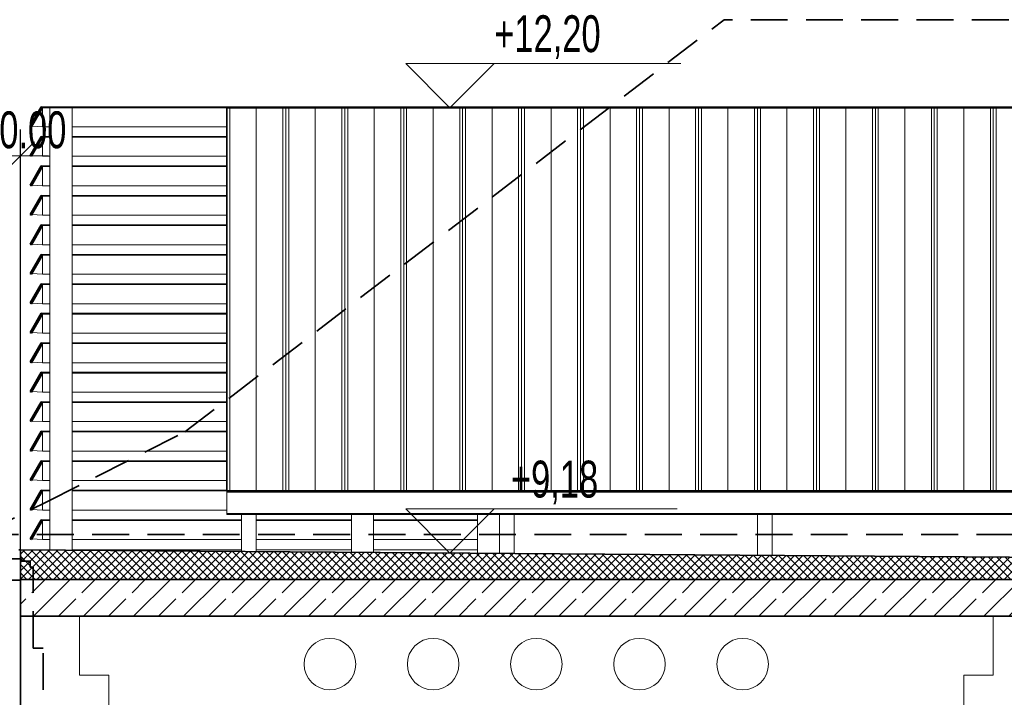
# Model space of a CAD drawing. Header units: metres. Extents: x -17.8 to 10.6, y -3.2 to 13.9.
# Tile 2 of 4: x -13.4 to -6.7, y 8.2 to 12.8. Entities that reach past the tile are written whole.
import ezdxf

# ---------------------------------------------------------------- set-up
doc = ezdxf.new("R2010")
doc.units = ezdxf.units.M
doc.header["$MEASUREMENT"] = 0
doc.linetypes.add('GESTRICHELT2', pattern=[0.375, 0.25, -0.125])
for name, color, linetype in [('10 Fassade', 7, 'Continuous'), ('Neubau_10 Fassade', 7, 'Continuous'), ('Neubau_10 Stütze', 7, 'Continuous'), ('Neubau_10 Wand Aussen', 7, 'Continuous'), ('Neubau_20 Decke Aufbau', 7, 'Continuous'), ('Neubau_20 Decke Roh', 7, 'Continuous'), ('Neubau_20 Träger', 7, 'Continuous'), ('Neubau_70 Lüftung', 7, 'Continuous'), ('Neubau_93 1_100 Bemaßung', 7, 'Continuous')]:
    doc.layers.add(name, color=color, linetype=linetype)
doc.styles.add('ERSTELLTER_STIL_1', font='GOTHIC.TTF', dxfattribs={"width": 0.7})
doc.dimstyles.new('ERSTELLTER_STIL__1', dxfattribs={"dimtxt": 0.25, "dimasz": 0.190285, "dimexe": 0.18, "dimexo": 0.5, "dimgap": 0, "dimtad": 1, "dimzin": 0, "dimdsep": 46, "dimtxsty": 'ERSTELLTER_STIL_1', "dimblk": 'ARROWHEAD_6', "dimblk1": 'ARROWHEAD_6', "dimblk2": 'ARROWHEAD_6', "dimcen": 0.09, "dimclrd": 7, "dimclre": 7, "dimclrt": 7, "dimazin": 0, "dimtfac": 1, "dimtdec": 4, "dimtmove": 0, "dimatfit": 3, "dimfxl": 1, "dimtolj": 1, "dimtzin": 0, "dimarcsym": 0})
doc.dimstyles.new('ERSTELLTER_STIL__2', dxfattribs={"dimtxt": 0.25, "dimasz": 0.190285, "dimexe": 0.18, "dimexo": 0.5, "dimgap": 0, "dimtad": 1, "dimtih": 1, "dimtoh": 1, "dimzin": 0, "dimdsep": 46, "dimtxsty": 'ERSTELLTER_STIL_1', "dimblk": 'ARROWHEAD_6', "dimblk1": 'ARROWHEAD_6', "dimblk2": 'ARROWHEAD_6', "dimcen": 0.09, "dimclrd": 7, "dimclre": 7, "dimclrt": 7, "dimazin": 0, "dimtfac": 1, "dimtdec": 4, "dimtmove": 0, "dimatfit": 3, "dimfxl": 1, "dimtolj": 1, "dimtzin": 0, "dimarcsym": 0})
pattern_1 = [(90.0000000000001, (0.02, 0), (-0.4, 0), []), (90.0000000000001, (0, 0), (-0.4, 0), []), (90.0000000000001, (-0.02, 0), (-0.4, 0), []), (90.0000000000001, (0.2, 1), (-0.2, 0), [])]

# ---------------------------------------------------------------- blocks, each defined once
blk = doc.blocks.new('*D1')
at = {"layer": 'Neubau_93 1_100 Bemaßung', "color": 7, "linetype": 'Continuous', "lineweight": 13, "transparency": 16777216}
for p, q in [((-14.5997351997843, 12.09985), (-14.8000351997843, 12.30015)), ((-14.6998851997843, 12.2), (-14.6998851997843, 12.350225)), ((-14.1998851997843, 12.2), (-14.8876664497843, 12.2)), ((-14.6998851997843, 9), (-14.6998851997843, 12.2)), ((-14.8000351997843, 9.10015), (-14.5997351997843, 8.89985)), ((-14.1998851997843, 9), (-14.8876664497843, 9)), ((-14.6998851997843, 8.849775), (-14.6998851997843, 9))]:
    blk.add_line(p, q, dxfattribs=at)
at = {"layer": 'Neubau_93 1_100 Bemaßung', "color": 7, "lineweight": 13, "transparency": 16777216, "insert": (-14.72024423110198, 10.36041999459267), "char_height": 0.25, "attachment_point": 7, "rotation": 90, "style": 'ERSTELLTER_STIL_1'}
blk.add_mtext('\\A1;3,20', dxfattribs=at)
blk = doc.blocks.new('ARROWHEAD_6')
at = {"color": 0, "linetype": 'Continuous', "lineweight": 0}
for p, q in [((-0.5, -0.5), (0.5, 0.5)), ((0, 0), (-1, 0))]:
    blk.add_line(p, q, dxfattribs=at)
blk = doc.blocks.new('*D6')
at = {"layer": 'Neubau_93 1_100 Bemaßung', "color": 7, "linetype": 'Continuous', "lineweight": 13, "transparency": 16777216}
for p, q in [((-15.70134588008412, 8.89985), (-15.90164588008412, 9.10015)), ((-15.80149588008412, 9), (-15.80149588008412, 9.150224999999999)), ((-15.30149588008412, 9), (-15.98927713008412, 9)), ((-15.80149588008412, 3.75), (-15.80149588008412, 9)), ((-15.90164588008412, 3.85015), (-15.70134588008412, 3.64985)), ((-15.30149588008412, 3.75), (-15.98927713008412, 3.75))]:
    blk.add_line(p, q, dxfattribs=at)
at = {"layer": 'Neubau_93 1_100 Bemaßung', "color": 7, "lineweight": 13, "transparency": 16777216, "insert": (-15.82185491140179, 6.135419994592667), "char_height": 0.25, "attachment_point": 7, "rotation": 90, "style": 'ERSTELLTER_STIL_1'}
blk.add_mtext('\\A1;5,25', dxfattribs=at)
blk = doc.blocks.new('*D9')
at = {"layer": 'Neubau_93 1_100 Bemaßung', "color": 7, "linetype": 'Continuous', "lineweight": 13, "transparency": 16777216}
for p, q in [((-15.40068751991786, 8.85015), (-15.20038751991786, 8.64985)), ((-14.80053751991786, 8.75), (-15.48831876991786, 8.75)), ((-15.30053751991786, 3.75), (-15.30053751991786, 8.75)), ((-15.40068751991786, 3.85015), (-15.20038751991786, 3.64985)), ((-14.80053751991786, 3.75), (-15.48831876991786, 3.75))]:
    blk.add_line(p, q, dxfattribs=at)
at = {"layer": 'Neubau_93 1_100 Bemaßung', "color": 7, "lineweight": 13, "transparency": 16777216, "char_height": 0.25, "attachment_point": 7, "rotation": 90, "style": 'ERSTELLTER_STIL_1'}
for s, insert in [('\\A1;25', (-15.34416171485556, 8.376010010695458)), ('\\A1;5,00', (-15.32089655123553, 5.873499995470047))]:
    blk.add_mtext(s, dxfattribs=dict(at, insert=insert))
blk = doc.blocks.new('*D10')
at = {"layer": 'Neubau_93 1_100 Bemaßung', "color": 7, "linetype": 'Continuous', "lineweight": 13, "transparency": 16777216}
for p, q in [((-15.20038751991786, 8.89985), (-15.40068751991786, 9.10015)), ((-15.30053751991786, 9), (-15.30053751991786, 9.150225)), ((-14.80053751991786, 9), (-15.48831876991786, 9)), ((-15.30053751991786, 8.75), (-15.30053751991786, 9)), ((-15.40068751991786, 8.85015), (-15.20038751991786, 8.64985)), ((-14.80053751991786, 8.75), (-15.48831876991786, 8.75))]:
    blk.add_line(p, q, dxfattribs=at)
blk = doc.blocks.new('*D11')
at = {"layer": 'Neubau_93 1_100 Bemaßung', "color": 7, "linetype": 'Continuous', "lineweight": 13, "transparency": 16777216}
for p, q in [((-15.70134588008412, 12.09985), (-15.90164588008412, 12.30015)), ((-15.80149588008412, 12.2), (-15.80149588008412, 12.350225)), ((-15.30149588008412, 12.2), (-15.98927713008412, 12.2)), ((-15.80149588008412, 9), (-15.80149588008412, 12.2)), ((-15.90164588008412, 9.10015), (-15.70134588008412, 8.89985)), ((-15.30149588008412, 9), (-15.98927713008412, 9)), ((-15.80149588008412, 8.849775), (-15.80149588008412, 9))]:
    blk.add_line(p, q, dxfattribs=at)
at = {"layer": 'Neubau_93 1_100 Bemaßung', "color": 7, "lineweight": 13, "transparency": 16777216, "insert": (-15.82185491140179, 10.36041999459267), "char_height": 0.25, "attachment_point": 7, "rotation": 90, "style": 'ERSTELLTER_STIL_1'}
blk.add_mtext('\\A1;3,20', dxfattribs=at)
blk = doc.blocks.new('*D23')
at = {"layer": 'Neubau_93 1_100 Bemaßung', "color": 7, "linetype": 'Continuous', "lineweight": 13, "transparency": 16777216}
for p, q in [((-14.8000351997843, 8.85015), (-14.5997351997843, 8.64985)), ((-14.1998851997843, 8.75), (-14.8876664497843, 8.75)), ((-14.6998851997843, 8.050000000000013), (-14.6998851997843, 8.75)), ((-14.8000351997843, 8.150150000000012), (-14.5997351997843, 7.949850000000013)), ((-14.1998851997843, 8.050000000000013), (-14.8876664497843, 8.050000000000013))]:
    blk.add_line(p, q, dxfattribs=at)
at = {"layer": 'Neubau_93 1_100 Bemaßung', "color": 7, "lineweight": 13, "transparency": 16777216, "insert": (-14.743509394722, 8.263080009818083), "char_height": 0.25, "attachment_point": 7, "rotation": 90, "style": 'ERSTELLTER_STIL_1'}
blk.add_mtext('\\A1;70', dxfattribs=at)
blk = doc.blocks.new('*D24')
at = {"layer": 'Neubau_93 1_100 Bemaßung', "color": 7, "linetype": 'Continuous', "lineweight": 13, "transparency": 16777216}
for p, q in [((-14.5997351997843, 8.89985), (-14.8000351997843, 9.10015)), ((-14.6998851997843, 9), (-14.6998851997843, 9.150225)), ((-14.1998851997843, 9), (-14.8876664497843, 9)), ((-14.6998851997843, 8.75), (-14.6998851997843, 9)), ((-14.8000351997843, 8.85015), (-14.5997351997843, 8.64985)), ((-14.1998851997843, 8.75), (-14.8876664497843, 8.75))]:
    blk.add_line(p, q, dxfattribs=at)
at = {"layer": 'Neubau_93 1_100 Bemaßung', "color": 7, "lineweight": 13, "transparency": 16777216, "insert": (-14.743509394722, 9.100150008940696), "char_height": 0.25, "attachment_point": 7, "rotation": 90, "style": 'ERSTELLTER_STIL_1'}
blk.add_mtext('\\A1;25', dxfattribs=at)

msp = doc.modelspace()

# ---------------------------------------------------------------- hatches: boundary and pattern name
at = {"layer": '10 Fassade', "linetype": 'Continuous', "lineweight": 0, "true_color": 0x000000}
for points in [[(-13.25, 12.2), (-13.25866025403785, 12.205), (-13.33366025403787, 12.07509618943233), (-13.32500000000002, 12.07009618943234)], [(-13.25, 12), (-13.25866025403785, 12.005), (-13.33366025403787, 11.87509618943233), (-13.32500000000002, 11.87009618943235)], [(-13.25, 11.8), (-13.25866025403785, 11.805), (-13.33366025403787, 11.67509618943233), (-13.32500000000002, 11.67009618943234)], [(-13.25, 11.6), (-13.25866025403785, 11.605), (-13.33366025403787, 11.47509618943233), (-13.32500000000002, 11.47009618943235)], [(-13.25, 11.4), (-13.25866025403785, 11.405), (-13.33366025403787, 11.27509618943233), (-13.32500000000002, 11.27009618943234)], [(-13.25, 11.2), (-13.25866025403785, 11.205), (-13.33366025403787, 11.07509618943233), (-13.32500000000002, 11.07009618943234)], [(-13.25, 11), (-13.25866025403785, 11.005), (-13.33366025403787, 10.87509618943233), (-13.32500000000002, 10.87009618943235)], [(-13.25, 10.8), (-13.25866025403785, 10.805), (-13.33366025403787, 10.67509618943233), (-13.32500000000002, 10.67009618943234)], [(-13.25, 10.6), (-13.25866025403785, 10.605), (-13.33366025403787, 10.47509618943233), (-13.32500000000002, 10.47009618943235)], [(-13.25, 10.4), (-13.25866025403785, 10.405), (-13.33366025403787, 10.27509618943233), (-13.32500000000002, 10.27009618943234)], [(-13.25, 10.2), (-13.25866025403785, 10.205), (-13.33366025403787, 10.07509618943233), (-13.32500000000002, 10.07009618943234)], [(-13.25, 10), (-13.25866025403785, 10.005), (-13.33366025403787, 9.875096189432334), (-13.32500000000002, 9.870096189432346)], [(-13.25, 9.799999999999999), (-13.25866025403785, 9.805), (-13.33366025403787, 9.675096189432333), (-13.32500000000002, 9.670096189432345)], [(-13.25, 9.6), (-13.25866025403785, 9.605), (-13.33366025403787, 9.475096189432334), (-13.32500000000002, 9.470096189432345)], [(-13.25, 9.399999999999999), (-13.25866025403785, 9.405), (-13.33366025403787, 9.275096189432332), (-13.32500000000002, 9.270096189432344)]]:
    msp.add_hatch(color=18, dxfattribs=at).paths.add_polyline_path(points)
at = {"layer": 'Neubau_20 Decke Aufbau', "linetype": 'Continuous', "lineweight": 0, "true_color": 0x000000}
h = msp.add_hatch(dxfattribs=at)
h.set_pattern_fill('DÄMMUNG_HART_2', color=18, style=0, pattern_type=2)
h.set_pattern_definition([(45, (0, 0), (-0.0282842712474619, 0.0282842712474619), []), (135.0000000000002, (0, 0), (0.02828427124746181, 0.028284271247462), [])])
h.paths.add_polyline_path([(-13.4, 9.200000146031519), (-13.4, 8.999999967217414), (0.1999999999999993, 8.999999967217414), (0.1999999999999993, 9.099999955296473)])
at = {"layer": 'Neubau_20 Decke Roh', "linetype": 'Continuous', "lineweight": 0, "true_color": 0x000000}
h = msp.add_hatch(dxfattribs=at)
h.set_pattern_fill('BETON_STAHLBETON', color=18, style=0, pattern_type=2)
h.set_pattern_definition([(44.99999999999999, (0, 0), (-0.1697056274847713, 0.1697056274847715), []), (44.99999999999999, (-0.08485281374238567, 0.08485281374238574), (-0.1697056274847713, 0.1697056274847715), [0.18, -0.06])])
h.paths.add_polyline_path([(-13.4, 8.99999983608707), (-13.4, 8.749999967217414), (0.2000000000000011, 8.749999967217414), (0.2000000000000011, 8.99999983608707)])
at = {"layer": 'Neubau_70 Lüftung', "linetype": 'Continuous', "lineweight": 0, "true_color": 0x000000}
h = msp.add_hatch(dxfattribs=at)
h.set_pattern_fill('METALL_ZINKBLECH', color=18, style=0, pattern_type=2)
h.set_pattern_definition(pattern_1)
h.paths.add_polyline_path([(-12, 12.19999997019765), (-12, 9.60000002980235), (-10.80000000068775, 9.60000002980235), (-10.80000000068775, 12.19999997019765)])
h = msp.add_hatch(dxfattribs=at)
h.set_pattern_fill('METALL_ZINKBLECH', color=18, style=0, pattern_type=2)
h.set_pattern_definition(pattern_1)
h.paths.add_polyline_path([(-9.60000001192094, 12.19999996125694), (-10.8, 12.19999996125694), (-10.8, 9.600000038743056), (-9.60000001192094, 9.600000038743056)])
h = msp.add_hatch(dxfattribs=at)
h.set_pattern_fill('METALL_ZINKBLECH', color=18, style=0, pattern_type=2)
h.set_pattern_definition(pattern_1)
h.paths.add_polyline_path([(-9.6, 9.60000002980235), (-8.400000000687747, 9.60000002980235), (-8.400000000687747, 12.19999997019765), (-9.6, 12.19999997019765)])
h = msp.add_hatch(dxfattribs=at)
h.set_pattern_fill('METALL_ZINKBLECH', color=18, style=0, pattern_type=2)
h.set_pattern_definition(pattern_1)
h.paths.add_polyline_path([(-7.200000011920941, 12.19999996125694), (-8.4, 12.19999996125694), (-8.4, 9.600000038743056), (-7.200000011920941, 9.600000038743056)])
h = msp.add_hatch(dxfattribs=at)
h.set_pattern_fill('METALL_ZINKBLECH', color=18, style=0, pattern_type=2)
h.set_pattern_definition(pattern_1)
h.paths.add_polyline_path([(-7.200000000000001, 9.60000002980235), (-6.000000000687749, 9.60000002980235), (-6.000000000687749, 12.19999997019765), (-7.200000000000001, 12.19999997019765)])

# ---------------------------------------------------------------- linework, layer by layer
at = {"color": 7, "linetype": 'GESTRICHELT2', "lineweight": 35}
for points in [[(-13.24546737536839, 0), (-13.24546737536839, 8.5340001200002), (-13.31296737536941, 8.5340001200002), (-13.31296737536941, 9.084000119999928), (-13.33296737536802, 9.084000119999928), (-13.33296737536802, 9.124000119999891), (-13.39296737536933, 9.124000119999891), (-13.39296737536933, 9.139000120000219), (-13.58296737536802, 9.139000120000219), (-13.58296737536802, 9.124000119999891), (-13.64296737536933, 9.124000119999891), (-13.64296737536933, 9.164000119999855), (-13.66296737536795, 9.154000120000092), (-13.66296737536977, 9.304000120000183), (-13.2253991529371, 9.525001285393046), (-12.28389132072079, 10.0005255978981), (-8.625467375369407, 12.79693400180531)], [(-3.319999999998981, 12.79693400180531), (-8.625467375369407, 12.79693400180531)], [(-13.66296737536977, 9.304000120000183), (1.717500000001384, 9.304000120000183)]]:
    msp.add_lwpolyline(points, dxfattribs=at)
at = {"layer": '10 Fassade', "color": 7, "linetype": 'Continuous', "lineweight": 35}
for p, q in [((-13.25866025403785, 12.205), (-13.33366025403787, 12.07509618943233)), ((-13.25, 12.2), (-13.32500000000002, 12.07009618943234)), ((-13.25866025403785, 12.205), (-13.25, 12.2)), ((-13.33366025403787, 12.07509618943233), (-13.32500000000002, 12.07009618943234)), ((-13.25866025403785, 12.005), (-13.33366025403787, 11.87509618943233)), ((-13.25, 12), (-13.32500000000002, 11.87009618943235)), ((-13.25866025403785, 12.005), (-13.25, 12)), ((-13.33366025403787, 11.87509618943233), (-13.32500000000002, 11.87009618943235)), ((-13.25866025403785, 11.805), (-13.33366025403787, 11.67509618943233)), ((-13.25, 11.8), (-13.32500000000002, 11.67009618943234)), ((-13.25866025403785, 11.805), (-13.25, 11.8)), ((-13.33366025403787, 11.67509618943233), (-13.32500000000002, 11.67009618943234)), ((-13.25866025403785, 11.605), (-13.33366025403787, 11.47509618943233)), ((-13.25, 11.6), (-13.32500000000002, 11.47009618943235)), ((-13.25866025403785, 11.605), (-13.25, 11.6)), ((-13.33366025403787, 11.47509618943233), (-13.32500000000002, 11.47009618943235)), ((-13.25866025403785, 11.405), (-13.33366025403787, 11.27509618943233)), ((-13.25, 11.4), (-13.32500000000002, 11.27009618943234)), ((-13.25866025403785, 11.405), (-13.25, 11.4)), ((-13.33366025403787, 11.27509618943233), (-13.32500000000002, 11.27009618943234)), ((-13.25866025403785, 11.205), (-13.33366025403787, 11.07509618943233)), ((-13.25, 11.2), (-13.32500000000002, 11.07009618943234)), ((-13.25866025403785, 11.205), (-13.25, 11.2)), ((-13.33366025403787, 11.07509618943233), (-13.32500000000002, 11.07009618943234)), ((-13.25866025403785, 11.005), (-13.33366025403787, 10.87509618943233)), ((-13.25, 11), (-13.32500000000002, 10.87009618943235)), ((-13.25866025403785, 11.005), (-13.25, 11)), ((-13.33366025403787, 10.87509618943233), (-13.32500000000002, 10.87009618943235)), ((-13.25866025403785, 10.805), (-13.33366025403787, 10.67509618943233)), ((-13.25, 10.8), (-13.32500000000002, 10.67009618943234)), ((-13.25866025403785, 10.805), (-13.25, 10.8)), ((-13.33366025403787, 10.67509618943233), (-13.32500000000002, 10.67009618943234)), ((-13.25866025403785, 10.605), (-13.33366025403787, 10.47509618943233)), ((-13.25, 10.6), (-13.32500000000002, 10.47009618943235)), ((-13.25866025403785, 10.605), (-13.25, 10.6)), ((-13.33366025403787, 10.47509618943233), (-13.32500000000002, 10.47009618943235)), ((-13.25866025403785, 10.405), (-13.33366025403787, 10.27509618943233)), ((-13.25, 10.4), (-13.32500000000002, 10.27009618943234)), ((-13.25866025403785, 10.405), (-13.25, 10.4)), ((-13.33366025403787, 10.27509618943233), (-13.32500000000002, 10.27009618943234)), ((-13.25866025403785, 10.205), (-13.33366025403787, 10.07509618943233)), ((-13.25, 10.2), (-13.32500000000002, 10.07009618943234)), ((-13.25866025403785, 10.205), (-13.25, 10.2)), ((-13.33366025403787, 10.07509618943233), (-13.32500000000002, 10.07009618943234)), ((-13.25866025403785, 10.005), (-13.33366025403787, 9.875096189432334)), ((-13.25, 10), (-13.32500000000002, 9.870096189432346)), ((-13.25866025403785, 10.005), (-13.25, 10)), ((-13.33366025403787, 9.875096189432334), (-13.32500000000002, 9.870096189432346)), ((-13.25866025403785, 9.805), (-13.33366025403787, 9.675096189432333)), ((-13.25, 9.799999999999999), (-13.32500000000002, 9.670096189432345)), ((-13.25866025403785, 9.805), (-13.25, 9.799999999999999)), ((-13.33366025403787, 9.675096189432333), (-13.32500000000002, 9.670096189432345)), ((-13.25866025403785, 9.605), (-13.33366025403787, 9.475096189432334)), ((-13.25, 9.6), (-13.32500000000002, 9.470096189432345)), ((-13.25866025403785, 9.605), (-13.25, 9.6)), ((-13.33366025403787, 9.475096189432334), (-13.32500000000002, 9.470096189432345)), ((-13.25866025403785, 9.405), (-13.33366025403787, 9.275096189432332)), ((-13.25, 9.399999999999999), (-13.32500000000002, 9.270096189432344)), ((-13.25866025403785, 9.405), (-13.25, 9.399999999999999)), ((-13.33366025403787, 9.275096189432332), (-13.32500000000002, 9.270096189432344))]:
    msp.add_line(p, q, dxfattribs=at)
at = {"layer": '10 Fassade', "color": 8, "linetype": 'Continuous', "lineweight": 18}
for p, q in [((0.05866025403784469, 12.205), (-13.25866025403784, 12.205)), ((-13.20000000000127, 12.2), (-13.25, 12.2)), ((-13.25, 12.07009618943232), (-13.25, 12.2)), ((-12.00000000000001, 12.2), (-13.05000000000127, 12.2)), ((-13.32249839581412, 12.07442909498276), (-13.25, 12.07009618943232)), ((-13.20000000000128, 12.07009618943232), (-13.25, 12.07009618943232)), ((-12, 12.07009618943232), (-13.05000000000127, 12.07009618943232)), ((-13.20000000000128, 12.005), (-13.25866025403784, 12.005)), ((-13.20000000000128, 12), (-13.25, 12)), ((-13.25, 11.87009618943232), (-13.25, 12)), ((-12, 12.005), (-13.05000000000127, 12.005)), ((-12, 12), (-13.05000000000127, 12)), ((-13.32249839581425, 11.87442909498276), (-13.25, 11.87009618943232)), ((-13.20000000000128, 11.87009618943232), (-13.25, 11.87009618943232)), ((-12, 11.87009618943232), (-13.05000000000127, 11.87009618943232)), ((-13.20000000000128, 11.805), (-13.25866025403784, 11.805)), ((-13.20000000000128, 11.8), (-13.25, 11.8)), ((-13.25, 11.67009618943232), (-13.25, 11.8)), ((-12, 11.805), (-13.05000000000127, 11.805)), ((-12, 11.8), (-13.05000000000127, 11.8)), ((-13.32249839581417, 11.67442909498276), (-13.25, 11.67009618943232)), ((-13.20000000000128, 11.67009618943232), (-13.25, 11.67009618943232)), ((-12, 11.67009618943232), (-13.05000000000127, 11.67009618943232)), ((-13.20000000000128, 11.605), (-13.25866025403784, 11.605)), ((-13.20000000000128, 11.6), (-13.25, 11.6)), ((-13.25, 11.47009618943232), (-13.25, 11.6)), ((-12, 11.605), (-13.05000000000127, 11.605)), ((-12, 11.6), (-13.05000000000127, 11.6)), ((-13.32249839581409, 11.47442909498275), (-13.25, 11.47009618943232)), ((-13.20000000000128, 11.47009618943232), (-13.25, 11.47009618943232)), ((-12, 11.47009618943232), (-13.05000000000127, 11.47009618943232)), ((-13.20000000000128, 11.405), (-13.25866025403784, 11.405)), ((-13.20000000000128, 11.4), (-13.25, 11.4)), ((-13.25, 11.27009618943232), (-13.25, 11.4)), ((-12, 11.405), (-13.05000000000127, 11.405)), ((-12, 11.4), (-13.05000000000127, 11.4)), ((-13.32249839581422, 11.27442909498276), (-13.25, 11.27009618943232)), ((-13.20000000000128, 11.27009618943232), (-13.25, 11.27009618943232)), ((-12, 11.27009618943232), (-13.05000000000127, 11.27009618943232)), ((-13.20000000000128, 11.205), (-13.25866025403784, 11.205)), ((-13.20000000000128, 11.2), (-13.25, 11.2)), ((-13.25, 11.07009618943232), (-13.25, 11.2)), ((-12, 11.205), (-13.05000000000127, 11.205)), ((-12, 11.2), (-13.05000000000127, 11.2)), ((-13.32249839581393, 11.07442909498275), (-13.25, 11.07009618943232)), ((-13.20000000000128, 11.07009618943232), (-13.25, 11.07009618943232)), ((-12, 11.07009618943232), (-13.05000000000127, 11.07009618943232)), ((-13.20000000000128, 11.005), (-13.25866025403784, 11.005)), ((-13.20000000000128, 11), (-13.25, 11)), ((-13.25, 10.87009618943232), (-13.25, 11)), ((-12, 11.005), (-13.05000000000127, 11.005)), ((-12, 11), (-13.05000000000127, 11)), ((-13.32249839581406, 10.87442909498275), (-13.25, 10.87009618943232)), ((-13.20000000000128, 10.87009618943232), (-13.25, 10.87009618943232)), ((-12, 10.87009618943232), (-13.05000000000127, 10.87009618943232)), ((-13.20000000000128, 10.805), (-13.25866025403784, 10.805)), ((-13.20000000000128, 10.8), (-13.25, 10.8)), ((-13.25, 10.67009618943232), (-13.25, 10.8)), ((-12, 10.805), (-13.05000000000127, 10.805)), ((-12, 10.8), (-13.05000000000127, 10.8)), ((-13.32249839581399, 10.67442909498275), (-13.25, 10.67009618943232)), ((-13.20000000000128, 10.67009618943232), (-13.25, 10.67009618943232)), ((-12, 10.67009618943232), (-13.05000000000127, 10.67009618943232)), ((-13.20000000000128, 10.605), (-13.25866025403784, 10.605)), ((-13.20000000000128, 10.6), (-13.25, 10.6)), ((-13.25, 10.47009618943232), (-13.25, 10.6)), ((-12, 10.605), (-13.05000000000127, 10.605)), ((-12, 10.6), (-13.05000000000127, 10.6)), ((-13.32249839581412, 10.47442909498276), (-13.25, 10.47009618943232)), ((-13.20000000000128, 10.47009618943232), (-13.25, 10.47009618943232)), ((-12, 10.47009618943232), (-13.05000000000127, 10.47009618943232)), ((-13.20000000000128, 10.405), (-13.25866025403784, 10.405)), ((-13.20000000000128, 10.4), (-13.25, 10.4)), ((-13.25, 10.27009618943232), (-13.25, 10.4)), ((-12, 10.405), (-13.05000000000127, 10.405)), ((-12, 10.4), (-13.05000000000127, 10.4)), ((-13.32249839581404, 10.27442909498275), (-13.25, 10.27009618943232)), ((-13.20000000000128, 10.27009618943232), (-13.25, 10.27009618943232)), ((-12, 10.27009618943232), (-13.05000000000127, 10.27009618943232)), ((-13.20000000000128, 10.205), (-13.25866025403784, 10.205)), ((-13.20000000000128, 10.2), (-13.25, 10.2)), ((-13.25, 10.07009618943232), (-13.25, 10.2)), ((-12, 10.205), (-13.05000000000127, 10.205)), ((-12, 10.2), (-13.05000000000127, 10.2)), ((-13.32249839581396, 10.07442909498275), (-13.25, 10.07009618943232)), ((-13.20000000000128, 10.07009618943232), (-13.25, 10.07009618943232)), ((-12, 10.07009618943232), (-13.05000000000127, 10.07009618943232)), ((-13.20000000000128, 10.005), (-13.25866025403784, 10.005)), ((-13.20000000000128, 10), (-13.25, 10)), ((-13.25, 9.87009618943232), (-13.25, 10)), ((-12, 10.005), (-13.05000000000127, 10.005)), ((-12, 10), (-13.05000000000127, 10)), ((-13.32249839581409, 9.874429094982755), (-13.25, 9.87009618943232)), ((-13.20000000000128, 9.87009618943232), (-13.25, 9.87009618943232)), ((-12, 9.87009618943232), (-13.05000000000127, 9.87009618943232)), ((-13.20000000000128, 9.805), (-13.25866025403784, 9.805)), ((-13.20000000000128, 9.799999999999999), (-13.25, 9.799999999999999)), ((-13.25, 9.67009618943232), (-13.25, 9.799999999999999)), ((-12, 9.805), (-13.05000000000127, 9.805)), ((-12, 9.799999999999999), (-13.05000000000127, 9.799999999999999)), ((-13.32249839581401, 9.674429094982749), (-13.25, 9.67009618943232)), ((-13.20000000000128, 9.67009618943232), (-13.25, 9.67009618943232)), ((-12, 9.67009618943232), (-13.05000000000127, 9.67009618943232)), ((-13.20000000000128, 9.605), (-13.25866025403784, 9.605)), ((-13.20000000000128, 9.6), (-13.25, 9.6)), ((-13.25, 9.47009618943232), (-13.25, 9.6)), ((-12, 9.605), (-13.05000000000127, 9.605)), ((-12, 9.6), (-13.05000000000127, 9.6)), ((-13.32249839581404, 9.474429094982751), (-13.25, 9.47009618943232)), ((-13.20000000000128, 9.47009618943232), (-13.25, 9.47009618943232)), ((-12, 9.47009618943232), (-13.05000000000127, 9.47009618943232)), ((-13.20000000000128, 9.405), (-13.25866025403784, 9.405)), ((-13.20000000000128, 9.399999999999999), (-13.25, 9.399999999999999)), ((-13.25, 9.27009618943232), (-13.25, 9.399999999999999)), ((-11.89999999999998, 9.405), (-13.05000000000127, 9.405)), ((-11.89999999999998, 9.399999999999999), (-13.05000000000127, 9.399999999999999)), ((-11.15500000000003, 9.405), (-11.8, 9.405)), ((-11.15500000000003, 9.399999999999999), (-11.8, 9.399999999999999)), ((-10.29999999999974, 9.405), (-11.00500000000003, 9.405)), ((-10.29999999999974, 9.399999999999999), (-11.00500000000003, 9.399999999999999)), ((-13.32249839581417, 9.274429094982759), (-13.25, 9.27009618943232)), ((-13.20000000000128, 9.27009618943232), (-13.25, 9.27009618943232)), ((-11.89999999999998, 9.27009618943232), (-13.05000000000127, 9.27009618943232)), ((-11.15500000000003, 9.27009618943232), (-11.8, 9.27009618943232)), ((-10.29999999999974, 9.27009618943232), (-11.00500000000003, 9.27009618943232))]:
    msp.add_line(p, q, dxfattribs=at)
at = {"layer": 'Neubau_10 Fassade', "color": 7, "linetype": 'Continuous', "lineweight": 25}
msp.add_line((-13.4, 8.75), (-13.4, 3.75), dxfattribs=at)
at = {"layer": 'Neubau_10 Stütze', "color": 8, "linetype": 'Continuous', "lineweight": 18}
for p, q in [((-13.20000000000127, 12.2), (-13.05000000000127, 12.2)), ((-13.20000000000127, 9.198529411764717), (-13.20000000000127, 12.2)), ((-13.05000000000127, 9.197426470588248), (-13.05000000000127, 12.2)), ((-11.9, 9.188970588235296), (-11.9, 9.43999889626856)), ((-11.87690750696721, 9.44), (-11.86913417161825, 9.44)), ((-11.86913417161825, 9.44), (-11.85, 9.44)), ((-11.85, 9.44), (-11.83086582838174, 9.44)), ((-11.83086582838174, 9.44), (-11.82309249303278, 9.44)), ((-11.8, 9.18823529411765), (-11.8, 9.43999889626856)), ((-11.15500000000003, 9.183492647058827), (-11.15500000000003, 9.43999889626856)), ((-11.00500000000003, 9.182389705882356), (-11.00500000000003, 9.43999889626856)), ((-10.15, 9.176102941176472), (-10.15, 9.43999889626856)), ((-10.12690750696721, 9.44), (-10.11913417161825, 9.44)), ((-10.11913417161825, 9.44), (-10.1, 9.44)), ((-10.1, 9.44), (-10.08086582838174, 9.44)), ((-10.08086582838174, 9.44), (-10.07309249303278, 9.44)), ((-10.05, 9.175367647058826), (-10.05, 9.43999889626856)), ((-8.399999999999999, 9.16323529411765), (-8.399999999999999, 9.43999889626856)), ((-8.376907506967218, 9.44), (-8.369134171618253, 9.44)), ((-8.369134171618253, 9.44), (-8.349999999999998, 9.44)), ((-8.349999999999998, 9.44), (-8.330865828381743, 9.44)), ((-8.330865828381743, 9.44), (-8.323092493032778, 9.44)), ((-8.299999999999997, 9.162500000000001), (-8.299999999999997, 9.43999889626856)), ((-13, 8.350000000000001), (-13, 8.75)), ((-6.800000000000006, 8.350000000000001), (-6.800000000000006, 8.75)), ((-13, 8.350000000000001), (-12.8, 8.350000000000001)), ((-12.8, 8.05), (-12.8, 8.350000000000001)), ((-7.000000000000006, 8.05), (-7.000000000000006, 8.350000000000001)), ((-7.000000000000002, 8.350000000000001), (-6.800000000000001, 8.350000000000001))]:
    msp.add_line(p, q, dxfattribs=at)
at = {"layer": 'Neubau_10 Wand Aussen', "color": 8, "linetype": 'Continuous', "lineweight": 18}
msp.add_line((-10.29999999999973, 9.439998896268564), (-10.29999999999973, 9.177205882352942), dxfattribs=at)
at = {"layer": 'Neubau_20 Decke Aufbau', "color": 7, "linetype": 'Continuous', "lineweight": 35, "flags": 128}
msp.add_lwpolyline([(-13.4, 9.2), (-1.200120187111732, 9.110295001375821), (0.1999999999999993, 9.1)], dxfattribs=at)
at = {"layer": 'Neubau_20 Decke Roh', "color": 7, "linetype": 'Continuous', "lineweight": 35}
for p, q in [((0.1999999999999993, 9), (-13.4, 9)), ((0.2000000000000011, 8.75), (-13.4, 8.75))]:
    msp.add_line(p, q, dxfattribs=at)
at = {"layer": 'Neubau_20 Decke Roh', "color": 7, "linetype": 'Continuous', "lineweight": 35, "flags": 128}
msp.add_lwpolyline([(-13.4, 9), (-13.4, 8.995), (-13.4, 8.75)], dxfattribs=at)
at = {"layer": 'Neubau_20 Träger', "color": 8, "linetype": 'Continuous', "lineweight": 18}
for p, q in [((-12, 9.599998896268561), (-12, 9.59259889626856)), ((-12, 9.59259889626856), (-1.199999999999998, 9.59259889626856)), ((-12, 9.59259889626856), (-12, 9.447398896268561)), ((-12, 9.447398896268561), (-12, 9.43999889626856)), ((-12, 9.447398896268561), (-1.199999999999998, 9.447398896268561)), ((-12, 9.43999889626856), (-11.87690750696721, 9.43999889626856)), ((-11.82309249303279, 9.43999889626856), (-10.12690750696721, 9.43999889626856)), ((-10.07309249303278, 9.43999889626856), (-8.376907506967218, 9.43999889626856)), ((-8.32309249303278, 9.43999889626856), (-6.626907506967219, 9.43999889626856)), ((-13.20000000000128, 9.2), (-13.39999999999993, 9.2)), ((-11.89999999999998, 9.2), (-13.05000000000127, 9.2)), ((-11.15500000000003, 9.2), (-11.8, 9.2)), ((-10.29999999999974, 9.2), (-11.00500000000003, 9.2)), ((-11.42374368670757, 8.54874368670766), (-11.39722479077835, 8.57050718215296)), ((-11.39722479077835, 8.57050718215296), (-11.36696960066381, 8.58667891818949)), ((-11.36696960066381, 8.58667891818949), (-11.33414080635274, 8.596637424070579)), ((-11.33414080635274, 8.596637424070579), (-11.29999999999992, 8.600000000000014)), ((-11.29999999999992, 8.600000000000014), (-11.2658591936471, 8.596637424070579)), ((-11.2658591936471, 8.596637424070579), (-11.23303039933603, 8.58667891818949)), ((-11.23303039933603, 8.58667891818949), (-11.20277520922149, 8.57050718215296)), ((-11.20277520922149, 8.57050718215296), (-11.17625631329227, 8.54874368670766)), ((-10.72374368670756, 8.54874368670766), (-10.69722479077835, 8.57050718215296)), ((-10.69722479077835, 8.57050718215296), (-10.66696960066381, 8.58667891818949)), ((-10.66696960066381, 8.58667891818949), (-10.63414080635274, 8.596637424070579)), ((-10.63414080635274, 8.596637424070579), (-10.59999999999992, 8.600000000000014)), ((-10.59999999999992, 8.600000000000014), (-10.5658591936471, 8.596637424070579)), ((-10.5658591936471, 8.596637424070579), (-10.53303039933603, 8.58667891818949)), ((-10.53303039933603, 8.58667891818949), (-10.50277520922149, 8.57050718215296)), ((-10.50277520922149, 8.57050718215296), (-10.47625631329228, 8.54874368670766)), ((-10.02374368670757, 8.54874368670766), (-9.99722479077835, 8.57050718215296)), ((-9.99722479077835, 8.57050718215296), (-9.96696960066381, 8.58667891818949)), ((-9.96696960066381, 8.58667891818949), (-9.934140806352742, 8.596637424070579)), ((-9.934140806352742, 8.596637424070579), (-9.89999999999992, 8.600000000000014)), ((-9.89999999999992, 8.600000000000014), (-9.865859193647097, 8.596637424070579)), ((-9.865859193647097, 8.596637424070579), (-9.833030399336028, 8.58667891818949)), ((-9.833030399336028, 8.58667891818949), (-9.802775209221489, 8.57050718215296)), ((-9.802775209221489, 8.57050718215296), (-9.776256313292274, 8.54874368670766)), ((-9.323743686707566, 8.54874368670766), (-9.29722479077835, 8.57050718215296)), ((-9.29722479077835, 8.57050718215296), (-9.26696960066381, 8.58667891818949)), ((-9.26696960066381, 8.58667891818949), (-9.234140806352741, 8.596637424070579)), ((-9.234140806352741, 8.596637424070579), (-9.19999999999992, 8.600000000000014)), ((-9.19999999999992, 8.600000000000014), (-9.165859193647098, 8.596637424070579)), ((-9.165859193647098, 8.596637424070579), (-9.133030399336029, 8.58667891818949)), ((-9.133030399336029, 8.58667891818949), (-9.10277520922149, 8.57050718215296)), ((-9.10277520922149, 8.57050718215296), (-9.076256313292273, 8.54874368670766)), ((-8.623743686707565, 8.54874368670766), (-8.59722479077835, 8.57050718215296)), ((-8.59722479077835, 8.57050718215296), (-8.56696960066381, 8.58667891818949)), ((-8.56696960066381, 8.58667891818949), (-8.534140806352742, 8.596637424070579)), ((-8.534140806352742, 8.596637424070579), (-8.499999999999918, 8.600000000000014)), ((-8.499999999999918, 8.600000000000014), (-8.465859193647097, 8.596637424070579)), ((-8.465859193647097, 8.596637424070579), (-8.433030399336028, 8.58667891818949)), ((-8.433030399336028, 8.58667891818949), (-8.402775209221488, 8.57050718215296)), ((-8.402775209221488, 8.57050718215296), (-8.376256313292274, 8.54874368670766)), ((-11.47163742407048, 8.459140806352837), (-11.4616789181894, 8.491969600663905)), ((-11.4616789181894, 8.491969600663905), (-11.44550718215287, 8.522224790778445)), ((-11.44550718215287, 8.522224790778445), (-11.42374368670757, 8.54874368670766)), ((-11.17625631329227, 8.54874368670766), (-11.15449281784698, 8.522224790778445)), ((-11.15449281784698, 8.522224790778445), (-11.13832108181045, 8.491969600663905)), ((-11.13832108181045, 8.491969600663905), (-11.12836257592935, 8.459140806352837)), ((-10.77163742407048, 8.459140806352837), (-10.76167891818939, 8.491969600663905)), ((-10.76167891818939, 8.491969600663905), (-10.74550718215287, 8.522224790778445)), ((-10.74550718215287, 8.522224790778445), (-10.72374368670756, 8.54874368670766)), ((-10.47625631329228, 8.54874368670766), (-10.45449281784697, 8.522224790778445)), ((-10.45449281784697, 8.522224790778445), (-10.43832108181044, 8.491969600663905)), ((-10.43832108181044, 8.491969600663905), (-10.42836257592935, 8.459140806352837)), ((-10.07163742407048, 8.459140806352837), (-10.0616789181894, 8.491969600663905)), ((-10.0616789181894, 8.491969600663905), (-10.04550718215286, 8.522224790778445)), ((-10.04550718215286, 8.522224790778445), (-10.02374368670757, 8.54874368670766)), ((-9.776256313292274, 8.54874368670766), (-9.754492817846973, 8.522224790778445)), ((-9.754492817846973, 8.522224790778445), (-9.738321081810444, 8.491969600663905)), ((-9.738321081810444, 8.491969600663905), (-9.728362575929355, 8.459140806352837)), ((-9.371637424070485, 8.459140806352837), (-9.361678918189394, 8.491969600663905)), ((-9.361678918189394, 8.491969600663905), (-9.345507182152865, 8.522224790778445)), ((-9.345507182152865, 8.522224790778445), (-9.323743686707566, 8.54874368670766)), ((-9.076256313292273, 8.54874368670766), (-9.054492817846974, 8.522224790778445)), ((-9.054492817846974, 8.522224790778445), (-9.038321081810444, 8.491969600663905)), ((-9.038321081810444, 8.491969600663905), (-9.028362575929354, 8.459140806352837)), ((-8.671637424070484, 8.459140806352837), (-8.661678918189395, 8.491969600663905)), ((-8.661678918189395, 8.491969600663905), (-8.645507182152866, 8.522224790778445)), ((-8.645507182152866, 8.522224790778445), (-8.623743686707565, 8.54874368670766)), ((-8.376256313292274, 8.54874368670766), (-8.354492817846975, 8.522224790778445)), ((-8.354492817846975, 8.522224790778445), (-8.338321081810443, 8.491969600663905)), ((-8.338321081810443, 8.491969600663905), (-8.328362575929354, 8.459140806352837)), ((-11.47499999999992, 8.425000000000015), (-11.47163742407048, 8.459140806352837)), ((-11.47163742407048, 8.390859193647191), (-11.47499999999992, 8.425000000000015)), ((-11.12836257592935, 8.459140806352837), (-11.12499999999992, 8.425000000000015)), ((-11.12499999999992, 8.425000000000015), (-11.12836257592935, 8.390859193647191)), ((-10.77499999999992, 8.425000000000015), (-10.77163742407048, 8.459140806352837)), ((-10.77163742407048, 8.390859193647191), (-10.77499999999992, 8.425000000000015)), ((-10.42836257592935, 8.459140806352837), (-10.42499999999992, 8.425000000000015)), ((-10.42499999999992, 8.425000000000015), (-10.42836257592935, 8.390859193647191)), ((-10.07499999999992, 8.425000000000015), (-10.07163742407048, 8.459140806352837)), ((-10.07163742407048, 8.390859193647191), (-10.07499999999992, 8.425000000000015)), ((-9.728362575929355, 8.459140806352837), (-9.72499999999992, 8.425000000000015)), ((-9.72499999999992, 8.425000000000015), (-9.728362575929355, 8.390859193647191)), ((-9.374999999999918, 8.425000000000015), (-9.371637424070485, 8.459140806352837)), ((-9.371637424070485, 8.390859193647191), (-9.374999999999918, 8.425000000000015)), ((-9.028362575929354, 8.459140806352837), (-9.02499999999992, 8.425000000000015)), ((-9.02499999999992, 8.425000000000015), (-9.028362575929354, 8.390859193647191)), ((-8.674999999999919, 8.425000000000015), (-8.671637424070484, 8.459140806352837)), ((-8.671637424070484, 8.390859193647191), (-8.674999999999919, 8.425000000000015)), ((-8.328362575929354, 8.459140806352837), (-8.32499999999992, 8.425000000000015)), ((-8.32499999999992, 8.425000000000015), (-8.328362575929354, 8.390859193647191)), ((-11.4616789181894, 8.358030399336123), (-11.47163742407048, 8.390859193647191)), ((-11.44550718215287, 8.327775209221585), (-11.4616789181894, 8.358030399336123)), ((-11.13832108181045, 8.358030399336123), (-11.15449281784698, 8.327775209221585)), ((-11.12836257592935, 8.390859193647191), (-11.13832108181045, 8.358030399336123)), ((-10.76167891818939, 8.358030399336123), (-10.77163742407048, 8.390859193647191)), ((-10.74550718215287, 8.327775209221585), (-10.76167891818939, 8.358030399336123)), ((-10.43832108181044, 8.358030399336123), (-10.45449281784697, 8.327775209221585)), ((-10.42836257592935, 8.390859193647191), (-10.43832108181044, 8.358030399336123)), ((-10.0616789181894, 8.358030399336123), (-10.07163742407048, 8.390859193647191)), ((-10.04550718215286, 8.327775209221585), (-10.0616789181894, 8.358030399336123)), ((-9.738321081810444, 8.358030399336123), (-9.754492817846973, 8.327775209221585)), ((-9.728362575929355, 8.390859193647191), (-9.738321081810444, 8.358030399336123)), ((-9.361678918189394, 8.358030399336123), (-9.371637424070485, 8.390859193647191)), ((-9.345507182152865, 8.327775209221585), (-9.361678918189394, 8.358030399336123)), ((-9.038321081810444, 8.358030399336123), (-9.054492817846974, 8.327775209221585)), ((-9.028362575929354, 8.390859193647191), (-9.038321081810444, 8.358030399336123)), ((-8.661678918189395, 8.358030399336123), (-8.671637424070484, 8.390859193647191)), ((-8.645507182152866, 8.327775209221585), (-8.661678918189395, 8.358030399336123)), ((-8.338321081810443, 8.358030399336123), (-8.354492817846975, 8.327775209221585)), ((-8.328362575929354, 8.390859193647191), (-8.338321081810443, 8.358030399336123)), ((-11.42374368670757, 8.301256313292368), (-11.44550718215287, 8.327775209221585)), ((-11.39722479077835, 8.27949281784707), (-11.42374368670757, 8.301256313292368)), ((-11.17625631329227, 8.301256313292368), (-11.20277520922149, 8.27949281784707)), ((-11.15449281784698, 8.327775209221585), (-11.17625631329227, 8.301256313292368)), ((-10.72374368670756, 8.301256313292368), (-10.74550718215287, 8.327775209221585)), ((-10.69722479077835, 8.27949281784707), (-10.72374368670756, 8.301256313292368)), ((-10.47625631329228, 8.301256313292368), (-10.50277520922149, 8.27949281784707)), ((-10.45449281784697, 8.327775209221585), (-10.47625631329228, 8.301256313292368)), ((-10.02374368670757, 8.301256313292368), (-10.04550718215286, 8.327775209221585)), ((-9.99722479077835, 8.27949281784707), (-10.02374368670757, 8.301256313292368)), ((-9.776256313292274, 8.301256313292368), (-9.802775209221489, 8.27949281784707)), ((-9.754492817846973, 8.327775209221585), (-9.776256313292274, 8.301256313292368)), ((-9.323743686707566, 8.301256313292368), (-9.345507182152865, 8.327775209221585)), ((-9.29722479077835, 8.27949281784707), (-9.323743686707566, 8.301256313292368)), ((-9.076256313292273, 8.301256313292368), (-9.10277520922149, 8.27949281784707)), ((-9.054492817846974, 8.327775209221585), (-9.076256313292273, 8.301256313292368)), ((-8.623743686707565, 8.301256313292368), (-8.645507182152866, 8.327775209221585)), ((-8.59722479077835, 8.27949281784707), (-8.623743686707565, 8.301256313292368)), ((-8.376256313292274, 8.301256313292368), (-8.402775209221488, 8.27949281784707)), ((-8.354492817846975, 8.327775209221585), (-8.376256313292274, 8.301256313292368)), ((-11.36696960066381, 8.263321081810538), (-11.39722479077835, 8.27949281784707)), ((-11.33414080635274, 8.253362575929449), (-11.36696960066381, 8.263321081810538)), ((-11.29999999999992, 8.250000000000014), (-11.33414080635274, 8.253362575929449)), ((-11.2658591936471, 8.253362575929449), (-11.29999999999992, 8.250000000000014)), ((-11.23303039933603, 8.263321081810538), (-11.2658591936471, 8.253362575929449)), ((-11.20277520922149, 8.27949281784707), (-11.23303039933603, 8.263321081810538)), ((-10.66696960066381, 8.263321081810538), (-10.69722479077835, 8.27949281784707)), ((-10.63414080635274, 8.253362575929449), (-10.66696960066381, 8.263321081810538)), ((-10.59999999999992, 8.250000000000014), (-10.63414080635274, 8.253362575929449)), ((-10.5658591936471, 8.253362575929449), (-10.59999999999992, 8.250000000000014)), ((-10.53303039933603, 8.263321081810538), (-10.5658591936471, 8.253362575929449)), ((-10.50277520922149, 8.27949281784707), (-10.53303039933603, 8.263321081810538)), ((-9.966969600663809, 8.263321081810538), (-9.99722479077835, 8.27949281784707)), ((-9.934140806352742, 8.253362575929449), (-9.966969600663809, 8.263321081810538)), ((-9.89999999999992, 8.250000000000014), (-9.934140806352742, 8.253362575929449)), ((-9.865859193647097, 8.253362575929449), (-9.89999999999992, 8.250000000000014)), ((-9.833030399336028, 8.263321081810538), (-9.865859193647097, 8.253362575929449)), ((-9.802775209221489, 8.27949281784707), (-9.833030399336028, 8.263321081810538)), ((-9.26696960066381, 8.263321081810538), (-9.29722479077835, 8.27949281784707)), ((-9.234140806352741, 8.253362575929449), (-9.26696960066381, 8.263321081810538)), ((-9.19999999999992, 8.250000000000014), (-9.234140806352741, 8.253362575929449)), ((-9.165859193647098, 8.253362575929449), (-9.19999999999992, 8.250000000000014)), ((-9.133030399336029, 8.263321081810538), (-9.165859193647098, 8.253362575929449)), ((-9.10277520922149, 8.27949281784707), (-9.133030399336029, 8.263321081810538)), ((-8.56696960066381, 8.263321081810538), (-8.59722479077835, 8.27949281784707)), ((-8.534140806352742, 8.253362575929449), (-8.56696960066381, 8.263321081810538)), ((-8.499999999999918, 8.250000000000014), (-8.534140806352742, 8.253362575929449)), ((-8.465859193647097, 8.253362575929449), (-8.499999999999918, 8.250000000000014)), ((-8.433030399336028, 8.263321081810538), (-8.465859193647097, 8.253362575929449)), ((-8.402775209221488, 8.27949281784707), (-8.433030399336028, 8.263321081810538))]:
    msp.add_line(p, q, dxfattribs=at)
at = {"layer": 'Neubau_20 Träger', "color": 7, "linetype": 'Continuous', "lineweight": 35}
for p, q in [((-13.4, 9.2), (-13.41, 9.2)), ((-13.4, 9.2), (-13.4, 9)), ((-13.4, 8.995), (-13.55000000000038, 8.995))]:
    msp.add_line(p, q, dxfattribs=at)
at = {"layer": 'Neubau_70 Lüftung', "color": 7, "linetype": 'Continuous', "lineweight": 35}
for p, q in [((-12, 12.2), (-12, 9.6)), ((-10.8, 12.2), (-12, 12.2)), ((-9.6, 12.2), (-10.8, 12.2)), ((-8.4, 12.2), (-9.6, 12.2)), ((-7.200000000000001, 12.2), (-8.4, 12.2)), ((-6.000000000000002, 12.2), (-7.200000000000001, 12.2)), ((-10.8, 9.6), (-12, 9.6)), ((-9.6, 9.6), (-10.8, 9.6)), ((-8.4, 9.6), (-9.6, 9.6)), ((-7.200000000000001, 9.6), (-8.4, 9.6)), ((-6.000000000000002, 9.6), (-7.200000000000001, 9.6))]:
    msp.add_line(p, q, dxfattribs=at)
at = {"layer": 'Neubau_93 1_100 Bemaßung', "color": 7, "linetype": 'Continuous', "lineweight": 18}
for p, q in [((-10.48591805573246, 12.2), (-10.78591805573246, 12.5)), ((-10.78591805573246, 12.5), (-10.18591805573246, 12.5)), ((-10.18591805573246, 12.5), (-10.48591805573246, 12.2)), ((-10.18591805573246, 12.5), (-8.92013207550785, 12.5)), ((-10.48591805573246, 9.178572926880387), (-10.78591805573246, 9.478572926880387)), ((-10.78591805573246, 9.478572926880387), (-10.18591805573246, 9.478572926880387)), ((-10.18591805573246, 9.478572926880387), (-10.48591805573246, 9.178572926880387)), ((-10.18591805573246, 9.478572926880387), (-8.94340804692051, 9.478572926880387))]:
    msp.add_line(p, q, dxfattribs=at)
at = {"layer": 'Neubau_93 1_100 Bemaßung', "color": 7, "linetype": 'Continuous', "lineweight": 13}
for p, q in [((-10.48591805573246, 12.2), (-10.71091805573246, 12.2)), ((-10.48591805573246, 12.2), (-10.26091805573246, 12.2)), ((-10.48591805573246, 9.178572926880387), (-10.71091805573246, 9.178572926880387)), ((-10.48591805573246, 9.178572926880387), (-10.26091805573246, 9.178572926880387))]:
    msp.add_line(p, q, dxfattribs=at)

# ---------------------------------------------------------------- texts
at = {"layer": 'Neubau_93 1_100 Bemaßung', "color": 7, "lineweight": 18, "char_height": 0.25, "attachment_point": 7, "style": 'ERSTELLTER_STIL_1'}
for s, insert in [('\\A1;+12,20', (-10.18591805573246, 12.53035903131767)), ('\\A1;+9,18', (-10.07227505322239, 9.50893195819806))]:
    msp.add_mtext(s, dxfattribs=dict(at, insert=insert))

# ---------------------------------------------------------------- dimensions: what is measured, and where the dimension line sits
at = {"layer": 'Neubau_93 1_100 Bemaßung', "color": 7, "linetype": 'Continuous', "lineweight": 13}
for base, p1, p2, picture, middle in [((-15.80149588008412, 12.2), (-13.0283459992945, 9), (-13.0283459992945, 12.2), '*D11', (-15.97649588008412, 10.68406499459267)), ((-14.6998851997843, 12.2), (-11.92673531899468, 9), (-11.92673531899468, 12.2), '*D1', (-14.8748851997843, 10.68406499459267)), ((-14.6998851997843, 9), (-10.98925719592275, 8.75), (-10.98925719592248, 9), '*D24', (-14.8748851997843, 9.290407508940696)), ((-15.80149588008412, 9), (-12.92723343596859, 3.75), (-12.92723343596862, 9), '*D6', (-15.97649588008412, 6.459064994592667)), ((-15.30053751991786, 9), (-12.92723343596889, 8.75), (-12.92723343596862, 9), '*D10', (-15.47553751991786, 8.566267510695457)), ((-15.30053751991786, 8.75), (-12.92723343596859, 3.75), (-12.92723343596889, 8.75), '*D9', (-15.47553751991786, 6.197144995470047)), ((-14.6998851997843, 8.75), (-10.58925719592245, 8.050000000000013), (-10.98925719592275, 8.75), '*D23', (-14.8748851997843, 8.453337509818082))]:
    dim = msp.add_linear_dim(base=base, p1=p1, p2=p2, angle=90, dimstyle='ERSTELLTER_STIL__1', dxfattribs=at)
    dim.commit()
    dim.dimension.update_dxf_attribs({"geometry": picture, "text_midpoint": middle, "dimtype": 160, "text_rotation": 90})
for base, p1, p2 in [((-13.4, 11.873148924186), (-13.4, 0), (-13.4, 3.75)), ((-13.40000000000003, 11.873148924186), (-13.4, 3.75), (-13.40000000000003, 9))]:
    msp.add_linear_dim(base=base, p1=p1, p2=p2, location=(-13.31593500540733, 12.048148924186), dimstyle='ERSTELLTER_STIL__2', dxfattribs=at).render()

doc.saveas('drawing.dxf')
